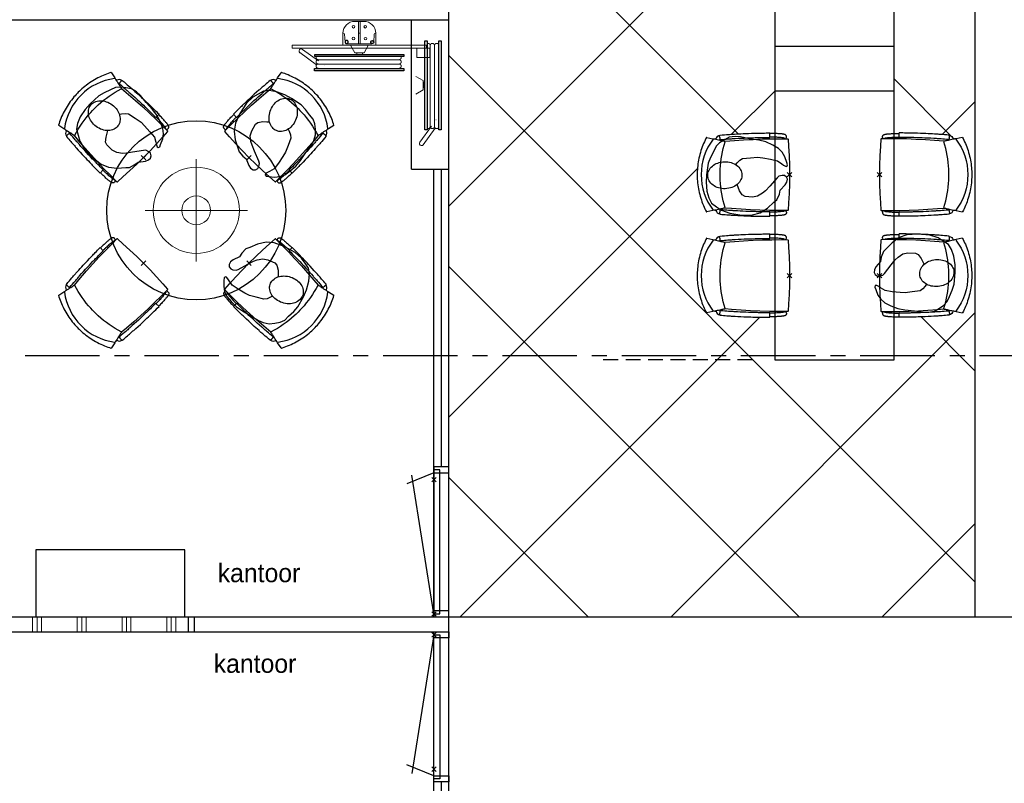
# Model space of a CAD drawing. Header units: millimetres. Extents: x 45699 to 251499, y 244 to 86446.
# Tile 218 of 240: x 228697 to 235299, y 70535 to 75652. Entities that reach past the tile are written whole.
import ezdxf

# ---------------------------------------------------------------- set-up
doc = ezdxf.new("R2010")
doc.units = ezdxf.units.MM
doc.header["$LTSCALE"] = 400
doc.header["$PDMODE"] = 3
doc.header["$PDSIZE"] = 15
for name, pattern in [('CENTER', [2, 1.25, -0.25, 0.25, -0.25]), ('HIDDEN', [0.375, 0.25, -0.125]), ('STYLE_21', [0.138889, 0.069444, -0.069444])]:
    doc.linetypes.add(name, pattern=pattern)
for name, color, linetype in [('co2-1-n-1-0-8_ip0', 7, 'Continuous'), ('hidekast', 8, 'HIDDEN'), ('inlay', 6, 'Continuous'), ('inr', 4, 'Continuous'), ('plat', 5, 'Continuous'), ('stramien', 1, 'CENTER'), ('symbol', 1, 'Continuous'), ('timmerwerk-ge', 150, 'Continuous'), ('verlichting', 2, 'Continuous')]:
    doc.layers.add(name, color=color, linetype=linetype)
for name, color, linetype, lineweight in [('Interieur-systeemwand glas', 140, 'STYLE_21', 15), ('mat-beton (ihwg)', 5, 'Continuous', 25), ('None', 7, 'Continuous', 9)]:
    doc.layers.add(name, color=color, linetype=linetype, lineweight=lineweight)
doc.styles.add('s100', font='stylu.ttf', dxfattribs={"height": 100})

# ---------------------------------------------------------------- blocks, each defined once
blk = doc.blocks.new('*U131')
at = {"layer": 'None', "color": 140, "linetype": 'Continuous', "lineweight": 15, "flags": 128}
blk.add_lwpolyline([(-21.4, 110), (58.6, 110), (58.6, 106.7, -0.391021), (52.6, 100.2), (-0.9, 95.9, 0.391021), (-12.4, 83.5), (-12.4, -83.5, 0.391021), (-0.9, -95.9), (52.6, -100.2, -0.391021), (58.6, -106.7), (58.6, -110), (-21.4, -110)], format="xyb", close=True, dxfattribs=at)
blk = doc.blocks.new('*U132')
at = {"layer": 'None', "color": 253, "linetype": 'Continuous', "lineweight": 5}
for p, q in [((96.625, -278), (96.625, 266)), ((125.704, -278), (125.704, 266)), ((50.42, -31.849), (50.42, 29))]:
    blk.add_line(p, q, dxfattribs=at)
at = {"layer": 'None', "color": 140, "linetype": 'Continuous', "lineweight": 15}
for p, q in [((50.42, 29), (1.453, 57.31)), ((0, -61), (50.42, -31.849))]:
    blk.add_line(p, q, dxfattribs=at)
at = {"layer": 'None', "color": 92, "linetype": 'Continuous', "lineweight": 25}
for points in [[(60.916, 296), (76.476, 296), (76.476, -300), (60.916, -300)], [(154.785, 296), (171.344, 296), (171.344, -302), (154.785, -302)]]:
    blk.add_lwpolyline(points, close=True, dxfattribs=at)
at = {"layer": 'None', "color": 253, "linetype": 'Continuous', "lineweight": 5}
blk.add_lwpolyline([(50.929, 18), (60.916, 18), (60.916, -18), (50.929, -18)], close=True, dxfattribs=at)
for points, knots in [([(96.866, 264), (96.866, 268.997), (93.792, 272.9335), (90.718, 276.87), (85.875, 278.0735), (81.032, 279.277), (76.476, 277.238)], [0, 0, 0, 0.333549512, 0.333549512, 0.666828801, 0.666828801, 1, 1, 1]), ([(125.825, 264), (125.825, 267.886), (123.8855, 271.2505), (121.946, 274.615), (118.586, 276.5575), (115.226, 278.5), (107.466, 278.5), (104.106, 276.5575), (100.746, 274.615), (98.806, 271.2505), (96.866, 267.886), (96.866, 264)], [0, 0, 0, 0.166769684, 0.166769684, 0.333423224, 0.333423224, 0.499994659, 0.666566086, 0.666566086, 0.833226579, 0.833226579, 1, 1, 1]), ([(154.785, 264), (154.785, 267.886), (152.845, 271.2505), (150.905, 274.615), (147.5455, 276.5575), (144.186, 278.5), (140.306, 278.5), (136.426, 278.5), (133.066, 276.5575), (129.706, 274.615), (127.7655, 271.2505), (125.825, 267.886), (125.825, 264)], [0, 0, 0, 0.166772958, 0.166772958, 0.333424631, 0.333424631, 0.499985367, 0.499985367, 0.666556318, 0.666556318, 0.833223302, 0.833223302, 1, 1, 1]), ([(76.477, -291.432), (81.039, -293.343), (85.8175, -292.072), (90.596, -290.801), (93.6105, -286.876), (96.625, -282.951), (96.625, -278)], [0, 0, 0, 0.333165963, 0.333165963, 0.666458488, 0.666458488, 1, 1, 1]), ([(96.625, -278), (96.625, -281.901), (98.573, -285.2795), (100.521, -288.658), (103.895, -290.609), (107.269, -292.56), (111.165, -292.56), (115.061, -292.56), (118.435, -290.609), (121.809, -288.658), (123.7565, -285.2795), (125.704, -281.901), (125.704, -278)], [0, 0, 0, 0.166754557, 0.166754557, 0.333426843, 0.333426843, 0.500005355, 0.500005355, 0.666583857, 0.666583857, 0.833249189, 0.833249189, 1, 1, 1]), ([(125.704, -278), (125.704, -281.901), (127.6525, -285.2795), (129.601, -288.658), (132.975, -290.609), (136.349, -292.56), (140.245, -292.56), (144.141, -292.56), (147.5145, -290.609), (150.888, -288.658), (152.836, -285.2795), (154.784, -281.901), (154.784, -278)], [0, 0, 0, 0.166757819, 0.166757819, 0.333436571, 0.333436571, 0.500014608, 0.500014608, 0.666582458, 0.666582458, 0.833245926, 0.833245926, 1, 1, 1])]:
    blk.add_open_spline(points, degree=2, knots=knots, dxfattribs=at)
blk = doc.blocks.new('BSH')
at = {"layer": 'None', "color": 140, "linetype": 'Continuous', "lineweight": 15}
for p, q in [((0, -61), (0, 111.155)), ((-159.8585, -36.7557), (-159.8585, 32.756)), ((-80, -6.8893), (-80, 2.8892))]:
    blk.add_line(p, q, dxfattribs=at)
at = {"layer": 'None', "color": 253, "linetype": 'Continuous', "lineweight": 5}
for p, q in [((135.277, -233.0824), (136.142, -233.8294)), ((27.7468, -383.0008), (105.0969, -276.5164)), ((130.6676, -289.4337), (48.7568, -402.0618))]:
    blk.add_line(p, q, dxfattribs=at)
at = {"layer": 'None', "color": 140, "linetype": 'Continuous', "lineweight": 15}
for points in [[(20, 469.75), (82, 469.75), (82, 382.75), (20, 382.75)], [(0, 448), (20, 448), (20, -452), (0, -452)], [(-160, 2.8892), (-9, 2.8892), (-9, -6.8893), (-160, -6.8893)]]:
    blk.add_lwpolyline(points, close=True, dxfattribs=at)
at = {"layer": 'None', "color": 8, "linetype": 'Continuous', "lineweight": 5}
for centre in [(-124, 37.275), (-44.5, 38.775), (-124, -41.275), (-45, -41.275)]:
    blk.add_circle(centre, 8.5, dxfattribs=at)
at = {"layer": 'None', "color": 140, "linetype": 'Continuous', "lineweight": 15}
for centre, start, end in [((-80, 28), 90, 180), ((-80, -32), 180, 270)]:
    blk.add_arc(centre, 80, start, end, dxfattribs=at)
at = {"layer": 'None', "color": 9, "linetype": 'Continuous', "lineweight": 5}
blk.add_arc((38.2528, -392.5302), 14.18399, 137.790600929, 325.770923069, dxfattribs=at)
at = {"layer": 'None', "color": 92, "linetype": 'Continuous', "lineweight": 25}
for points, knots in [([(-11.70075, 86.5025), (-12.2626, 89.0317), (-14.0137, 90.9408), (-15.7648, 92.8499), (-18.23575, 93.6275), (-20.7067, 94.4051), (-23.236, 93.84325), (-25.7653, 93.2814), (-27.67445, 91.53015), (-29.5836, 89.7789), (-30.36125, 87.3079), (-31.1389, 84.8369), (-30.57705, 82.3077), (-30.0152, 79.7785), (-28.26385, 77.8694), (-26.5125, 75.9603), (-24.0415, 75.1827), (-21.5705, 74.4051), (-19.0412, 74.96695), (-16.5119, 75.5288), (-14.60305, 77.28005), (-12.6942, 79.0313), (-11.91655, 81.5023), (-11.1389, 83.9733), (-11.70075, 86.5025)], [0, 0, 0, 0.0833344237, 0.0833344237, 0.1666618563, 0.1666618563, 0.2499968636, 0.2499968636, 0.3333348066, 0.3333348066, 0.4166657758, 0.4166657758, 0.5000000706, 0.5000000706, 0.583336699, 0.583336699, 0.666668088, 0.666668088, 0.7500039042, 0.7500039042, 0.8333377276, 0.8333377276, 0.9166657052, 0.9166657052, 1, 1, 1]), ([(-11.75695, -89.71225), (-12.375, -92.4944), (-14.3012, -94.5944), (-16.2274, -96.6944), (-18.94545, -97.54975), (-21.6635, -98.4051), (-24.4457, -97.78705), (-27.2279, -97.169), (-29.328, -95.24265), (-31.4281, -93.3163), (-32.2835, -90.5982), (-33.1389, -87.8801), (-32.52085, -85.09795), (-31.9028, -82.3158), (-29.97635, -80.2158), (-28.0499, -78.1158), (-25.3318, -77.26045), (-22.6137, -76.4051), (-19.83145, -77.02315), (-17.0492, -77.6412), (-14.94945, -79.56755), (-12.8497, -81.4939), (-11.9943, -84.212), (-11.1389, -86.9301), (-11.75695, -89.71225)], [0, 0, 0, 0.083334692, 0.083334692, 0.1666618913, 0.1666618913, 0.2499964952, 0.2499964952, 0.3333343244, 0.3333343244, 0.4166651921, 0.4166651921, 0.4999998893, 0.4999998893, 0.5833365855, 0.5833365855, 0.6666673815, 0.6666673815, 0.7500034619, 0.7500034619, 0.8333376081, 0.8333376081, 0.9166653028, 0.9166653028, 1, 1, 1])]:
    blk.add_open_spline(points, degree=2, knots=knots, dxfattribs=at)
at = {"layer": 'None', "color": 7}
blk.add_blockref('*U132', (0, 0), dxfattribs=at)
at = {"layer": 'None', "color": 140, "rotation": 180}
blk.add_blockref('*U131', (-21.4, -2), dxfattribs=at)
blk = doc.blocks.new('*U1491')
at = {"layer": 'None', "color": 253, "linetype": 'Continuous', "lineweight": 5}
for p, q in [((96.625, -278), (96.625, 266)), ((125.704, -278), (125.704, 266)), ((50.42, -31.849), (50.42, 29))]:
    blk.add_line(p, q, dxfattribs=at)
at = {"layer": 'None', "color": 140, "linetype": 'Continuous', "lineweight": 15}
for p, q in [((50.42, 29), (1.453, 57.31)), ((0, -61), (50.42, -31.849))]:
    blk.add_line(p, q, dxfattribs=at)
at = {"layer": 'None', "color": 92, "linetype": 'Continuous', "lineweight": 25}
for points in [[(60.916, 296), (76.476, 296), (76.476, -300), (60.916, -300)], [(154.785, 296), (171.344, 296), (171.344, -302), (154.785, -302)]]:
    blk.add_lwpolyline(points, close=True, dxfattribs=at)
at = {"layer": 'None', "color": 253, "linetype": 'Continuous', "lineweight": 5}
blk.add_lwpolyline([(50.929, 18), (60.916, 18), (60.916, -18), (50.929, -18)], close=True, dxfattribs=at)
for points, knots in [([(96.866, 264), (96.866, 268.997), (93.792, 272.9335), (90.718, 276.87), (85.875, 278.0735), (81.032, 279.277), (76.476, 277.238)], [0, 0, 0, 0.333549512, 0.333549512, 0.666828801, 0.666828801, 1, 1, 1]), ([(125.825, 264), (125.825, 267.886), (123.8855, 271.2505), (121.946, 274.615), (118.586, 276.5575), (115.226, 278.5), (107.466, 278.5), (104.106, 276.5575), (100.746, 274.615), (98.806, 271.2505), (96.866, 267.886), (96.866, 264)], [0, 0, 0, 0.166769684, 0.166769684, 0.333423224, 0.333423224, 0.499994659, 0.666566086, 0.666566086, 0.833226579, 0.833226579, 1, 1, 1]), ([(154.785, 264), (154.785, 267.886), (152.845, 271.2505), (150.905, 274.615), (147.5455, 276.5575), (144.186, 278.5), (140.306, 278.5), (136.426, 278.5), (133.066, 276.5575), (129.706, 274.615), (127.7655, 271.2505), (125.825, 267.886), (125.825, 264)], [0, 0, 0, 0.166772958, 0.166772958, 0.333424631, 0.333424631, 0.499985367, 0.499985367, 0.666556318, 0.666556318, 0.833223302, 0.833223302, 1, 1, 1]), ([(76.477, -291.432), (81.039, -293.343), (85.8175, -292.072), (90.596, -290.801), (93.6105, -286.876), (96.625, -282.951), (96.625, -278)], [0, 0, 0, 0.333165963, 0.333165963, 0.666458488, 0.666458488, 1, 1, 1]), ([(96.625, -278), (96.625, -281.901), (98.573, -285.2795), (100.521, -288.658), (103.895, -290.609), (107.269, -292.56), (111.165, -292.56), (115.061, -292.56), (118.435, -290.609), (121.809, -288.658), (123.7565, -285.2795), (125.704, -281.901), (125.704, -278)], [0, 0, 0, 0.166754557, 0.166754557, 0.333426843, 0.333426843, 0.500005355, 0.500005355, 0.666583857, 0.666583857, 0.833249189, 0.833249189, 1, 1, 1]), ([(125.704, -278), (125.704, -281.901), (127.6525, -285.2795), (129.601, -288.658), (132.975, -290.609), (136.349, -292.56), (140.245, -292.56), (144.141, -292.56), (147.5145, -290.609), (150.888, -288.658), (152.836, -285.2795), (154.784, -281.901), (154.784, -278)], [0, 0, 0, 0.166757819, 0.166757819, 0.333436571, 0.333436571, 0.500014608, 0.500014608, 0.666582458, 0.666582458, 0.833245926, 0.833245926, 1, 1, 1])]:
    blk.add_open_spline(points, degree=2, knots=knots, dxfattribs=at)
blk = doc.blocks.new('*X1492')
at = {"layer": 'None', "lineweight": 9}
for p, q in [((37800, 28000), (37800, 28100)), ((37830, 28000), (37830, 28100)), ((37860, 28000), (37860, 28100)), ((38100, 28000), (38100, 28100)), ((38130, 28000), (38130, 28100)), ((38160, 28000), (38160, 28100)), ((38400, 28000), (38400, 28100)), ((38430, 28000), (38430, 28100)), ((38460, 28000), (38460, 28100)), ((38700, 28000), (38700, 28100)), ((38730, 28000), (38730, 28100)), ((38760, 28000), (38760, 28100)), ((39000, 28000), (39000, 28100)), ((39030, 28000), (39030, 28100)), ((39060, 28000), (39060, 28100)), ((39300, 28000), (39300, 28100)), ((39330, 28000), (39330, 28100)), ((39360, 28000), (39360, 28100)), ((39600, 28000), (39600, 28100)), ((39630, 28000), (39630, 28100)), ((39660, 28000), (39660, 28100)), ((39900, 28000), (39900, 28100)), ((39930, 28000), (39930, 28100)), ((39960, 28000), (39960, 28100)), ((40200, 28000), (40200, 28100)), ((40230, 28000), (40230, 28100)), ((40260, 28000), (40260, 28100)), ((40500, 28000), (40500, 28100)), ((40530, 28000), (40530, 28100)), ((40560, 28000), (40560, 28100)), ((40800, 28000), (40800, 28100)), ((40830, 28000), (40830, 28100)), ((40860, 28000), (40860, 28100))]:
    blk.add_line(p, q, dxfattribs=at)
blk = doc.blocks.new('systeemwandstijl 900 hoh')
at = {"layer": 'Interieur-systeemwand glas', "color": 43, "linetype": 'Continuous', "lineweight": 9}
blk.add_lwpolyline([(0, 20), (100, 20), (100, -20), (0, -20)], close=True, dxfattribs=at)
at = {"layer": 'Interieur-systeemwand glas', "color": 43, "linetype": 'Continuous', "lineweight": 15}
for p in [(0, 900), (0, 0)]:
    blk.add_point(p, dxfattribs=at)
blk = doc.blocks.new('symb-ps03_b2')
blk.add_lwpolyline([(82.2, -333.7), (93.5, -323.3), (109.6, -304.5), (119.8, -284.7), (121.3, -230.8), (122.5, -183.8), (115.8, -150.4), (104.2, -98.4), (90.8, -52.2), (69, -24.8), (57.7, -13.2), (50.2, -0.9), (49.4, 8.5), (59.4, 13), (75.8, 8.9), (114.7, -1.3), (145.3, -16.6), (172.1, -41.1), (196.4, -77.8), (221.1, -122.2), (235.7, -169.2), (249.9, -232.3), (265.9, -290), (270.3, -324.8), (267.4, -365.4), (252.2, -399.3), (234.6, -432.8), (213.5, -457.5), (181.2, -475.4), (141, -499), (102.8, -516.9), (26.9, -533.5), (-23.3, -539.3), (-83.1, -537.5), (-129.9, -527.7), (-165.1, -510.7), (-191.8, -478.7), (-217.7, -447.5), (-240.8, -394), (-258.1, -313.4), (-261.7, -241.7), (-250.8, -189), (-222, -138.3), (-185.2, -93.4), (-169.5, -72.2), (-133.8, -53.9), (-107.1, -45.7), (-74.5, -10), (-56.5, 2.3), (-37.5, 6.7), (-23, 0.8), (-11.7, -12.6), (-10.5, -27.9), (-13.2, -49.2), (-22.6, -61.1), (-75.1, -114.5), (-104.5, -144.9), (-120.7, -165.7), (-138.4, -200.3), (-141.8, -234.1), (-134.6, -284.5), (-123.4, -302.1), (-94.4, -318.8), (-69, -327.2), (-51.7, -333)])
blk.add_lwpolyline([(-74.5, -413.3, 0.078796), (-66.1, -458.3, 0.088041), (-45.7, -493.9, 0.105312), (-14.5, -518.5, 0.121926), (19.1, -525.8, 0.121926), (52.3, -516.6, 0.105312), (82.1, -490.3, 0.088041), (100.3, -453.5, 0.078796), (106.2, -408.2, 0.078796), (97.7, -363.2, 0.088041), (77.4, -327.6, 0.105312), (46.2, -303, 0.121926), (12.5, -295.7, 0.121926), (-20.6, -304.9, 0.105312), (-50.4, -331.2, 0.088041), (-68.6, -368, 0.078796)], format="xyb", close=True)
blk = doc.blocks.new('co2-1-n-1-0-8_b2')
for p, q in [((-251.5, -20.3), (-255.8, -20.3)), ((251.5, -20.3), (255.8, -20.3)), ((-249.1, -132.2), (-279.1, -131.7)), ((-251.6, -131.7), (-251.6, -132.2)), ((251.6, -131.7), (251.6, -132.2)), ((-220.5, -431.4), (-220.7, -431.4)), ((220.7, -431.4), (220.5, -431.4)), ((-250, -554.2), (-241.1, -513.2)), ((-239.3, -492.8), (-236.8, -493.3)), ((-231.5, -468.8), (-234.2, -468.3)), ((234.4, -468), (231.4, -468.6)), ((236.7, -493), (239.1, -492.6)), ((241.1, -513.2), (250, -554.2))]:
    blk.add_line(p, q)
at = {"flags": 128}
for points in [[(-238.5, -9.5), (-189.8, -6), (-126.6, -2.7), (-63.3, -0.7), (0, 0)], [(0, 0), (63.3, -0.7), (126.6, -2.7), (189.8, -6), (238.5, -9.5)], [(-255.8, -20.3), (-257.1, -20.4), (-258.3, -20.7), (-259.5, -21.1), (-260.7, -21.6), (-261.9, -22.1), (-263, -22.8), (-264.1, -23.6), (-265.4, -24.8), (-266.8, -26.5), (-267.8, -28.1), (-268.4, -29.4), (-268.8, -30.4), (-269.5, -32.8), (-270, -34.9), (-270.5, -37.1), (-270.9, -39.4), (-271.3, -41.9), (-271.6, -44.3), (-272, -46.9), (-272.4, -49.7), (-272.7, -52.9), (-273.1, -56.4), (-273.5, -60.3), (-273.8, -64.4), (-274.2, -69.1), (-274.6, -74.7), (-275, -81.4), (-275.4, -89.2), (-275.8, -98.1), (-276, -105.6), (-276.2, -113.7), (-276.3, -122.4), (-276.4, -131.8)], [(-223.6, -431.8), (-228.8, -369.6), (-233.1, -307.4), (-236.5, -244.1), (-239, -180.9), (-240.5, -117.6), (-241, -54.2), (-240.8, -12)], [(240.8, -12), (240.9, -73.4), (240.1, -134.8), (238.4, -198.1), (235.7, -261.3), (232, -324.6), (227.4, -387.7), (223.6, -431.8)], [(255.8, -20.3), (257.1, -20.4), (258.3, -20.7), (259.5, -21.1), (260.7, -21.6), (261.9, -22.1), (263, -22.8), (264.1, -23.6), (265.4, -24.8), (266.8, -26.5), (267.8, -28.1), (268.4, -29.4), (268.8, -30.4), (269.5, -32.8), (270, -34.9), (270.5, -37.1), (270.9, -39.4), (271.3, -41.9), (271.6, -44.3), (272, -46.9), (272.4, -49.7), (272.7, -52.9), (273.1, -56.4), (273.5, -60.3), (273.8, -64.4), (274.2, -69.1), (274.6, -74.7), (275, -81.4), (275.4, -89.2), (275.8, -98.1), (276, -105.6), (276.2, -113.7), (276.3, -122.4), (276.4, -131.8)], [(-250, -468), (-253.3, -468.2), (-255.6, -468.2), (-257.8, -468.2), (-259.7, -468), (-261.4, -467.8), (-262.7, -467.5), (-264.9, -466.6), (-266.3, -450.4), (-267.4, -435.8), (-268.5, -422.4), (-269.3, -410.3), (-270, -401), (-270.6, -392.6), (-271.1, -385.1), (-271.5, -378.5), (-271.8, -372.8), (-272.1, -368), (-272.9, -354.6), (-273.7, -340.4), (-274.5, -325.4), (-275.2, -310.1), (-275.8, -294.9), (-276.6, -274.8), (-277.3, -254.8), (-277.8, -234.9), (-278, -228.3), (-278.2, -221.8), (-278.3, -215.3), (-278.4, -208.9), (-278.5, -202.3), (-278.7, -195.2), (-278.8, -187.2), (-278.9, -178.1), (-279, -168.1), (-279.1, -157), (-279.1, -144.8), (-279.1, -131.7)], [(-240.5, -95.2), (-241.5, -95.2), (-243, -95.2), (-244.8, -95.2), (-246.8, -95.2), (-248.9, -95.3), (-251, -95.3)], [(240.7, -95.2), (241.5, -95.2), (243, -95.2), (244.8, -95.2), (246.8, -95.2), (248.9, -95.3), (250.8, -95.3)], [(250, -468), (253.3, -468.2), (255.6, -468.2), (257.8, -468.2), (259.7, -468), (261.4, -467.8), (262.7, -467.5), (263.7, -467.1), (265, -466.1), (266, -453.4), (267, -441.6), (267.8, -430.7), (268.6, -420.8), (269.2, -412), (269.8, -404.1), (270.3, -397.1), (270.7, -390.6), (271.1, -384.3), (271.5, -377.9), (271.9, -371.5), (272.3, -365), (273.4, -345.2), (274.5, -325.3), (275.4, -305.3), (276, -290.1), (276.6, -274.8), (277.1, -259.7), (277.6, -245.3), (277.9, -231.9), (278, -226.9), (278.2, -221.2), (278.3, -214.5), (278.5, -206.9), (278.6, -198.4), (278.7, -188.9), (278.9, -176.5), (279, -162.9), (279.1, -148), (279.1, -131.7), (249.1, -132.2)], [(-250, -468), (-248.5, -467.9), (-246.1, -467.6), (-243.8, -467.2), (-241.7, -466.8), (-239.8, -466.3), (-238.2, -465.8), (-237, -465.2), (-235, -464), (-236.3, -448.9), (-237.4, -435.5), (-238.3, -423.4), (-239.1, -412.6), (-239.8, -403.2), (-240.3, -395.1), (-240.8, -388.6), (-241.2, -382.4), (-241.6, -376), (-242, -369.6), (-242.4, -363.2), (-243.5, -343.6), (-244.5, -323.8), (-245.4, -304), (-246.2, -285.1), (-246.9, -266.1), (-247.5, -247.9), (-247.9, -231.1), (-248, -226.2), (-248.2, -220.5), (-248.3, -213.9), (-248.5, -206.4), (-248.6, -197.9), (-248.8, -188.5), (-248.9, -176.2), (-249, -162.7), (-249.1, -147.9), (-249.1, -132.2)], [(249.1, -132.2), (249.1, -146.9), (249, -160.6), (248.9, -172.9), (248.8, -183.9), (248.7, -193.5), (248.5, -201.8), (248.4, -208.3), (248.3, -214.7), (248.2, -221.1), (248, -227.6), (247.9, -234.1), (247.3, -253.9), (246.6, -273.8), (245.9, -293.6), (245, -312.5), (244.1, -331.4), (243.2, -349.5), (242.2, -366.2), (241.9, -371), (241.5, -376.6), (241.1, -383.1), (240.6, -390.6), (240.1, -398.9), (239.4, -408.1), (238.5, -420.2), (237.5, -433.4), (236.4, -447.9), (235, -464), (237, -465.2), (238.2, -465.8), (239.8, -466.3), (241.7, -466.8), (243.8, -467.2), (246.1, -467.6), (248.5, -467.9), (250, -468)], [(-241.1, -513.2), (-239, -503.7), (-237.1, -494.8), (-234.9, -484.6), (-232.9, -475.3), (-231.1, -466.9), (-229.4, -459.3), (-228, -452.7), (-226.8, -447), (-225.7, -442.2), (-224.9, -438.4)], [(-224.9, -438.4), (-224.4, -436.2), (-224.1, -434.5), (-223.8, -433.2), (-223.6, -432.5)], [(-223.7, -432.8), (-223.7, -432.8), (-223.6, -432.5)], [(-223.6, -431.7), (-223.6, -431.7), (-223.6, -431.8)], [(0, -465.5), (-18.1, -465.2), (-36.1, -464.6), (-59.3, -463.1), (-82.5, -460.9), (-105.6, -457.9), (-128.5, -454.2), (-151.9, -449.7), (-175, -444.4), (-197.9, -438.3), (-220.5, -431.4)], [(220.5, -431.4), (198.1, -438.3), (175.3, -444.3), (152.1, -449.7), (128.5, -454.2), (105.7, -457.9), (82.8, -460.8), (59.5, -463.1), (36.1, -464.6), (18.1, -465.2), (0, -465.5)], [(223.6, -431.8), (223.6, -431.7), (223.6, -431.7)], [(223.6, -432.5), (223.6, -432.5), (223.7, -432.8)], [(223.6, -432.5), (223.7, -432.8), (224, -434), (224.4, -435.9), (224.9, -438.4)], [(224.9, -438.4), (225.7, -442.2), (226.8, -447), (228, -452.7), (229.4, -459.3), (231.1, -466.8), (232.9, -475.2), (234.9, -484.6), (237.1, -494.8), (239, -503.7), (241.1, -513.2)], [(-248.6, -556.9), (-241.7, -560.6), (-230.9, -566), (-220.5, -570.8), (-209.7, -575.6), (-197.7, -580.6), (-185.6, -585.3), (-173.3, -589.7), (-161, -593.7), (-148.6, -597.5), (-136.1, -601), (-123.5, -604.2), (-110.8, -607), (-98.1, -609.6), (-85.4, -611.8), (-72.6, -613.8), (-59.7, -615.4), (-46.8, -616.7), (-33.9, -617.7), (-22.6, -618.2), (-10.7, -618.6), (0, -618.7)], [(0, -618.7), (7.7, -618.6), (19.8, -618.3), (31.2, -617.8), (42.9, -617), (55.8, -615.8), (68.7, -614.3), (81.5, -612.4), (94.3, -610.3), (107, -607.8), (119.7, -605.1), (132.3, -602), (144.8, -598.6), (157.2, -594.9), (169.5, -590.9), (181.8, -586.7), (194, -582.1), (206, -577.2), (217.9, -572), (228.2, -567.2), (238.9, -562), (248.7, -556.9)]]:
    blk.add_lwpolyline(points, dxfattribs=at)
for centre, radius, start, end in [((-251.5, -32.8), 12.5, 31.88123, 90), ((-251.5, -32.8), 12.5, 293.14629, 327.65776), ((-238.3, -12), 2.5, 94.56646, 179.48074), ((238.3, -12), 2.5, 0.51926, 85.43354), ((251.5, -32.8), 12.5, 90, 148.11877), ((251.5, -32.8), 12.5, 212.34224, 246.85371), ((-226.1, -432), 2.5, 341.68171, 5.2297), ((-226.1, -431.9), 2.5, 347.79098, 5.22757), ((226.1, -431.9), 2.5, 174.77243, 192.20902), ((226.1, -432), 2.5, 174.778, 187.14446), ((226.1, -432), 2.5, 187.15482, 198.3185), ((-233.6, -464.5), 28.8, 186.1005, 258.54259), ((-166.7, -477.3), 75, 191.73142, 197.31644), ((-233.7, -464.5), 3.77, 192.88655, 261.7566), ((0.2, -200.9), 391.2, 232.63547, 269.9709), ((-0.2, -200.9), 391.2, 270.03074, 307.36288), ((234, -464.6), 3.4, 276.6537, 346.92859), ((166.7, -477.3), 75, 342.67468, 348.45132), ((234, -464.6), 28.4, 280.35782, 354.00571), ((-247.5, -554.8), 2.5, 167.79098, 242.16084), ((247.5, -554.8), 2.5, 297.83916, 12.20902)]:
    blk.add_arc(centre, radius, start, end)
for points in [[(-243.3, -32.8), (-243.7, -32.8), (-244.1, -33.5), (-245, -36.2), (-245.5, -38.1), (-246.4, -43.2), (-246.9, -46.3), (-247.8, -53.6), (-248.3, -57.8), (-249.1, -67), (-249.5, -72), (-250.2, -82.7), (-250.6, -88.4), (-251.1, -100.3), (-251.3, -106.4), (-251.5, -118.9), (-251.6, -125.3), (-251.6, -131.7)], [(243.3, -32.8), (243.7, -32.8), (244.1, -33.5), (245, -36.2), (245.5, -38.1), (246.4, -43.2), (246.9, -46.3), (247.8, -53.6), (248.3, -57.8), (249.1, -67), (249.5, -72), (250.2, -82.7), (250.6, -88.4), (251.1, -100.3), (251.3, -106.4), (251.5, -118.9), (251.6, -125.3), (251.6, -131.7)]]:
    blk.add_open_spline(points, degree=3, knots=[0, 0, 0, 0, 0.125, 0.125, 0.25, 0.25, 0.375, 0.375, 0.5, 0.5, 0.625, 0.625, 0.75, 0.75, 0.875, 0.875, 0.9994014, 0.9994014, 0.9994014, 0.9994014])
at = {"layer": 'co2-1-n-1-0-8_ip0'}
blk.add_point((0, 0), dxfattribs=at)
blk = doc.blocks.new('lamp02')
at = {"layer": 'verlichting', "lineweight": 0}
for q in [(0, 555.36), (555.36, 0), (0, -555.36), (-555.36, 0)]:
    blk.add_line((0, 0), q, dxfattribs=at)
for radius in [468, 156]:
    blk.add_circle((0, 0), radius, dxfattribs=at)

msp = doc.modelspace()

# ---------------------------------------------------------------- linework, layer by layer
at = {"layer": 'hidekast'}
msp.add_line((233610.3, 73372.3), (232577.3, 73372.3), dxfattribs=at)
at = {"layer": 'inlay'}
for p, q in [((235104.5, 71650), (235104.5, 78750)), ((233514.1, 74886.8), (231531.1, 76869.8)), ((233467.1, 76295), (231574.7, 74402.5)), ((235104.5, 71882.2), (231574.7, 75412)), ((234963.3, 74851.8), (234560.3, 75254.8)), ((233760.3, 75173.9), (233470.6, 74884.2)), ((235104.5, 75103.9), (234882.6, 74882)), ((233241.3, 74654.9), (231574.7, 72988.3)), ((233922.5, 71650), (231574.7, 73997.8)), ((235104.5, 73689.7), (233064.8, 71650)), ((233658.9, 73658.3), (231650.6, 71650)), ((235104.5, 73296.4), (234740.5, 73660.4)), ((235104.5, 73296.4), (234740.5, 73660.4)), ((232508.2, 71650), (231574.7, 72583.6)), ((235104.5, 72275.4), (234479, 71650)), ((231574.7, 71650), (235104.5, 71650)), ((231574.7, 71650), (235569.4, 71650))]:
    msp.add_line(p, q, dxfattribs=at)
at = {"layer": 'inr'}
msp.add_circle((229880.8, 74374.2), 600, dxfattribs=at)
at = {"layer": 'Interieur-systeemwand glas', "lineweight": 15}
msp.add_line((230374.4, 75650.2), (230274.4, 75650.2), dxfattribs=at)
at = {"layer": 'mat-beton (ihwg)', "lineweight": 25}
for p, q in [((231574.7, 75650.3), (231574.7, 75900.3)), ((226574.5, 75650.3), (231574.7, 75650.3))]:
    msp.add_line(p, q, dxfattribs=at)
at = {"layer": 'None', "color": 253, "linetype": 'Continuous', "lineweight": 5}
for p, q in [((231380.4, 74831.6), (231457.7, 74938.1)), ((231487.9, 74981.6), (231488.8, 74980.8)), ((231483.3, 74925.2), (231401.4, 74812.6))]:
    msp.add_line(p, q, dxfattribs=at)
at = {"layer": 'None', "color": 9, "linetype": 'Continuous', "lineweight": 5}
msp.add_arc((231390.9, 74822.1), 14.2, 137.7906, 325.77092, dxfattribs=at)
at = {"layer": 'plat'}
for p, q in [((231324.7, 74650.3), (231324.7, 75650.3)), ((231574.7, 67950.1), (231574.7, 75650.3)), ((231324.7, 74650.3), (231574.7, 74650.3)), ((231474.7, 71650.1), (231474.7, 74650.3)), ((231524.7, 72656), (231524.7, 74650.3)), ((231474.7, 72656), (231474.7, 72616)), ((231574.7, 72656), (231474.7, 72656)), ((231474.7, 72636), (231474.7, 71670)), ((231514.7, 72636), (231474.7, 72636)), ((231514.7, 71670), (231514.7, 72636)), ((231574.7, 72616), (231574.7, 72656)), ((231474.7, 72616), (231293.2, 72541.9)), ((231474.7, 71670), (231327.4, 72598.8)), ((231474.7, 72616), (231574.7, 72616)), ((226574.5, 71650), (229829.4, 71650)), ((229829.4, 71650), (231574.7, 71650)), ((229829.4, 71550), (229829.4, 71650)), ((229869.4, 71550), (229869.4, 71650)), ((231474.7, 71690), (231474.7, 71650)), ((231574.7, 71690), (231474.7, 71690)), ((231474.7, 71670), (231514.7, 71670)), ((231474.7, 71650), (231574.7, 71650)), ((231574.7, 71650), (231574.7, 71690)), ((226574.5, 71550), (229829.4, 71550)), ((229829.4, 71550), (229869.4, 71550)), ((229869.4, 71550), (231574.7, 71550)), ((231474.7, 71530), (231327.4, 70601.2)), ((231474.7, 67950.1), (231474.7, 71550.1)), ((231474.7, 71510), (231474.7, 71550)), ((231474.7, 71550), (231574.7, 71550)), ((231474.7, 70564), (231474.7, 71530)), ((231474.7, 71530), (231514.7, 71530)), ((231574.7, 71510), (231474.7, 71510)), ((231514.7, 71530), (231514.7, 70564)), ((231574.7, 71550), (231574.7, 71510)), ((231474.7, 70584), (231293.2, 70658.1)), ((231474.7, 70544), (231474.7, 70584)), ((231474.7, 70584), (231574.7, 70584)), ((231574.7, 70584), (231574.7, 70544)), ((231514.7, 70564), (231474.7, 70564)), ((231574.7, 70544), (231474.7, 70544)), ((231524.7, 68050), (231524.7, 70544))]:
    msp.add_line(p, q, dxfattribs=at)
at = {"layer": 'stramien'}
msp.add_line((243633.3, 73400), (224925.4, 73400), dxfattribs=at)
at = {"layer": 'timmerwerk-ge'}
for p, q in [((234560.3, 75472.3), (233760.3, 75472.3)), ((234560.3, 75172.3), (233760.3, 75172.3))]:
    msp.add_line(p, q, dxfattribs=at)
for points in [[(234560.3, 73372.3), (234560.3, 77022.3), (233760.3, 77022.3), (233760.3, 73372.3)], [(228804.5, 71650), (229804.5, 71650), (229804.5, 72100), (228804.5, 72100)]]:
    msp.add_lwpolyline(points, close=True, dxfattribs=at)

# ---------------------------------------------------------------- block references
at = {"layer": 'inr'}
for p, rotation in [((229527.2, 74727.8), 225), ((230234.3, 74727.8), 135), ((233858.4, 74613.4), 270), ((229527.2, 74020.7), 315), ((230234.3, 74020.7), 45), ((233858.4, 73936.9), 270)]:
    msp.add_blockref('co2-1-n-1-0-8_b2', p, dxfattribs=dict(at, rotation=rotation))
at = {"layer": 'inr', "xscale": -1, "rotation": 90}
for p in [(234462.2, 74613.4), (234462.2, 73936.9)]:
    msp.add_blockref('co2-1-n-1-0-8_b2', p, dxfattribs=at)
at = {"layer": 'None', "color": 7, "rotation": 270}
msp.add_blockref('BSH', (230976.7, 75480.5), dxfattribs=at)
msp.add_blockref('BSH', (230976.7, 75480.5), dxfattribs=at)
at = {"layer": 'None', "color": 7}
msp.add_blockref('*U1491', (231352.6, 75214.6), dxfattribs=at)
at = {"layer": 'plat'}
for name, p in [('systeemwandstijl 900 hoh', (231474.7, 71670)), ('*X1492', (188883.4, 43550))]:
    msp.add_blockref(name, p, dxfattribs=at)
at = {"layer": 'plat', "xscale": -1, "rotation": 180}
msp.add_blockref('systeemwandstijl 900 hoh', (231474.7, 71530), dxfattribs=at)
at = {"layer": 'symbol', "linetype": 'Continuous', "lineweight": 0, "xscale": -1}
for p, rotation in [((229590.9, 74759.3), 234.8924233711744), ((230299.2, 74637.5), 158.6076864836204), ((233836, 74619.2), 273.5349143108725), ((230096.6, 73974.2), 73.37408220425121), ((234436.6, 73920.6), 96.88491040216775)]:
    msp.add_blockref('symb-ps03_b2', p, dxfattribs=dict(at, rotation=rotation))
at = {"layer": 'verlichting', "lineweight": 0, "xscale": -0.6175345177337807, "yscale": 0.6175345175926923, "zscale": 0.6175345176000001, "rotation": 90.00018926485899}
msp.add_blockref('lamp02', (229880.8, 74374.2), dxfattribs=at)

# ---------------------------------------------------------------- texts
at = {"layer": 'plat', "style": 's100'}
for p in [(230024.6, 71882.4), (229998, 71275.2)]:
    msp.add_text('kantoor', height=124.22, dxfattribs=at).set_placement(p)

doc.saveas('drawing.dxf')
